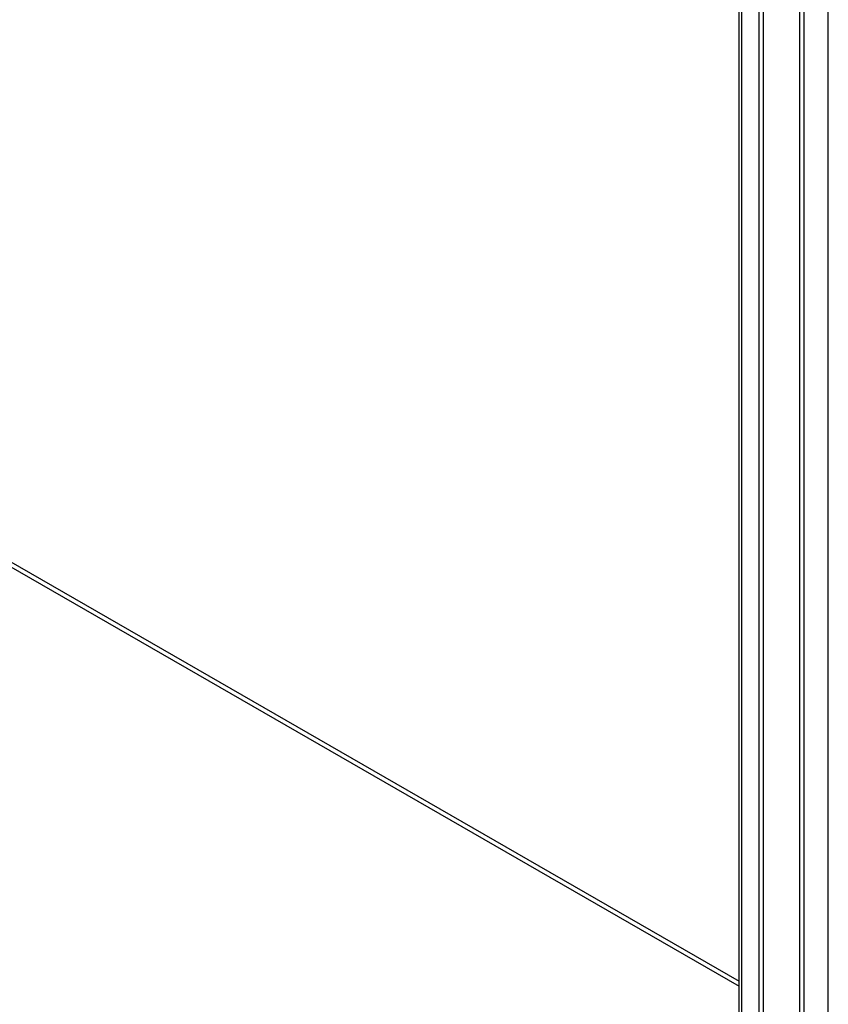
# Model space of a CAD drawing. Header units: inches. Extents: x 19 to 488, y 53 to 228.
# Tile 84 of 118: x 438.1 to 446.56, y 188.89 to 199.18. Entities that reach past the tile are written whole.
import ezdxf

# ---------------------------------------------------------------- set-up
doc = ezdxf.new("R2010")
doc.units = ezdxf.units.IN
doc.header["$MEASUREMENT"] = 0
doc.layers.add('Visible Edges(ANSI)', color=7, linetype='Continuous', lineweight=25)
doc.layers.add('Visible Tangent Edges(ANSI)', color=7, linetype='Continuous', lineweight=25)

msp = doc.modelspace()

# ---------------------------------------------------------------- linework, layer by layer
at = {"layer": 'Visible Edges(ANSI)'}
for p, q in [((445.622, 180.943), (445.622, 201.612)), ((445.831, 180.676), (445.831, 201.591)), ((445.879, 180.703), (445.879, 201.618)), ((446.555, 180.259), (446.555, 201.174))]:
    msp.add_line(p, q, dxfattribs=at)
at = {"layer": 'Visible Tangent Edges(ANSI)'}
for p, q in [((419.971, 203.853), (445.622, 189.082)), ((419.993, 203.891), (445.622, 189.133)), ((446.255, 201.914), (446.255, 181.307)), ((446.299, 201.831), (446.299, 181.389)), ((445.651, 180.827), (445.651, 201.647))]:
    msp.add_line(p, q, dxfattribs=at)

doc.saveas('drawing.dxf')
